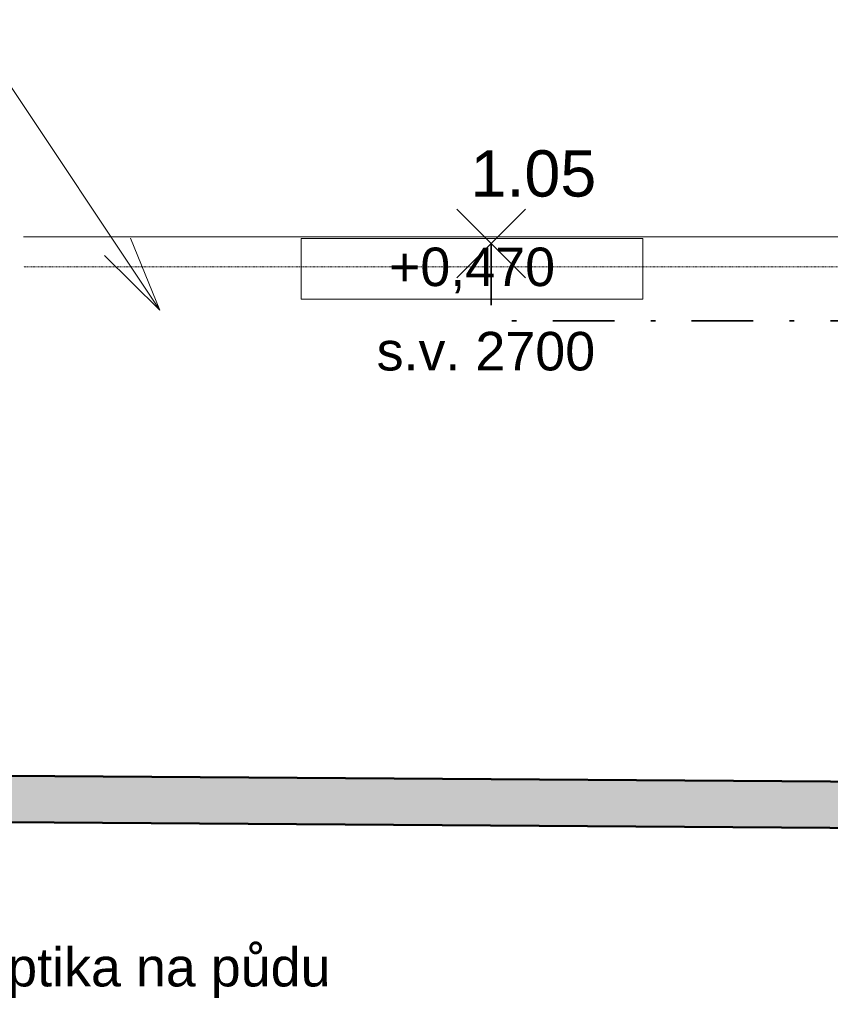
# Model space of a CAD drawing. Header units: millimetres. Extents: x -28761 to 4793, y -4271 to 20239.
# Tile 25 of 256: x -19848 to -17219, y 2886 to 6076. Entities that reach past the tile are written whole.
import ezdxf

# ---------------------------------------------------------------- set-up
doc = ezdxf.new("R2010")
doc.units = ezdxf.units.MM
doc.header["$MEASUREMENT"] = 0
doc.linetypes.add('Čerchovaná', pattern=[450, 200, -117.5, 15, -117.5])
doc.linetypes.add('Čárkovaná M', pattern=[4.5, 2.5, -2])
for name, color, linetype in [('5._POHLED ZÁPADNÍ_1_Anotace - SP', 7, 'Continuous'), ('5._POHLED ZÁPADNÍ_1_Konstrukce - nosné', 7, 'Continuous'), ('5._POHLED ZÁPADNÍ_1_TZB - elektroinstalace', 7, 'Continuous'), ('5._POHLED ZÁPADNÍ_1_TZB - kanalizace', 7, 'Continuous'), ('5._POHLED ZÁPADNÍ_1_TZB - ZTI', 7, 'Continuous'), ('5._POHLED ZÁPADNÍ_1_Výplně – Řezové', 7, 'Continuous'), ('5._POHLED ZÁPADNÍ_1_Zóny', 7, 'Continuous')]:
    doc.layers.add(name, color=color, linetype=linetype)
doc.styles.add('GENEROVANÝ_STYL_1', font='txt')

msp = doc.modelspace()

# ---------------------------------------------------------------- hatches: boundary and pattern name
at = {"layer": '5._POHLED ZÁPADNÍ_1_Výplně – Řezové', "linetype": 'Continuous', "lineweight": 13}
msp.add_hatch(color=254, dxfattribs=at).paths.add_polyline_path([(-15961.8, 3598.6), (-20048.8, 3627.6), (-20051.4, 3477.6), (-15962.9, 3448.7)])

# ---------------------------------------------------------------- linework, layer by layer
at = {"layer": '5._POHLED ZÁPADNÍ_1_Anotace - SP', "color": 154, "linetype": 'Continuous', "lineweight": 13}
for p, q in [((-17826.7, 5366.9), (-18935.1, 5366.9)), ((-18935.1, 5366.9), (-18935.1, 5170.5)), ((-17826.7, 5170.5), (-17826.7, 5366.9)), ((-18935.1, 5170.5), (-17826.7, 5170.5))]:
    msp.add_line(p, q, dxfattribs=at)
at = {"layer": '5._POHLED ZÁPADNÍ_1_Konstrukce - nosné', "color": 7, "linetype": 'Continuous', "lineweight": 50, "flags": 128}
for points in [[(-15961.8, 3598.6), (-20048.8, 3627.6)], [(-20051.4, 3477.6), (-15962.9, 3448.7)]]:
    msp.add_lwpolyline(points, dxfattribs=at)
at = {"layer": '5._POHLED ZÁPADNÍ_1_TZB - elektroinstalace', "color": 92, "linetype": 'Continuous', "lineweight": 35, "true_color": 0x00d700, "flags": 128}
for points in [[(-18207.9, 5239.7), (-18430, 5461.8)], [(-18430, 5239.7), (-18207.9, 5461.8)]]:
    msp.add_lwpolyline(points, dxfattribs=at)
at = {"layer": '5._POHLED ZÁPADNÍ_1_TZB - elektroinstalace', "color": 92, "linetype": 'Čerchovaná', "lineweight": 35, "true_color": 0x00d700, "flags": 128}
msp.add_lwpolyline([(-18318.9, 5350.8), (-18318.9, 5100.8), (-16409.6, 5100.8)], dxfattribs=at)
at = {"layer": '5._POHLED ZÁPADNÍ_1_TZB - kanalizace', "color": 30, "linetype": 'Continuous', "lineweight": 20, "true_color": 0xff6600}
for p, q in [((-20025.5, 6082.1), (-19393.2, 5134.5)), ((-19393.2, 5134.5), (-19488.2, 5368.1)), ((-19393.2, 5134.5), (-19572.4, 5311.9))]:
    msp.add_line(p, q, dxfattribs=at)
at = {"layer": '5._POHLED ZÁPADNÍ_1_TZB - ZTI', "color": 6, "linetype": 'Continuous', "lineweight": 20}
msp.add_line((-16207.7, 5372.7), (-19835.3, 5372.7), dxfattribs=at)
at = {"layer": '5._POHLED ZÁPADNÍ_1_TZB - ZTI', "color": 6, "linetype": 'Čárkovaná M', "lineweight": 20}
msp.add_line((-16207.7, 5275.8), (-19835.3, 5275.8), dxfattribs=at)

# ---------------------------------------------------------------- texts
at = {"layer": '5._POHLED ZÁPADNÍ_1_Anotace - SP', "color": 154, "linetype": 'Continuous', "lineweight": 13, "char_height": 125, "attachment_point": 5, "style": 'GENEROVANÝ_STYL_1'}
for s, insert in [('\\A1;{\\pqc;\\fArial|b0|i0|c238|p38;+0,\\fArial|b0|i0|c238|p38;47\\fArial|b0|i0|c238|p38;0}', (-18380.9, 5263.7)), ('\\A1;{\\pqc;\\fArial|b0|i0|c238|p38;s.v. 2700}', (-18335.8, 5001.2)), ('\\A1;{\\pqc;\\fArial|b0|i0|c238|p38;optika na půdu\\fArial|b0|i0|c238|p38; }', (-19412.3, 2987.4))]:
    msp.add_mtext(s, dxfattribs=dict(at, insert=insert))
at = {"layer": '5._POHLED ZÁPADNÍ_1_Zóny', "color": 1, "linetype": 'Continuous', "lineweight": 25, "insert": (-18181.8, 5653), "char_height": 150, "attachment_point": 2, "style": 'GENEROVANÝ_STYL_1'}
msp.add_mtext('\\A1;{\\pqc;\\pt0;\\fArial|b0|i0|c238|p38;1.05}', dxfattribs=at)

doc.saveas('drawing.dxf')
